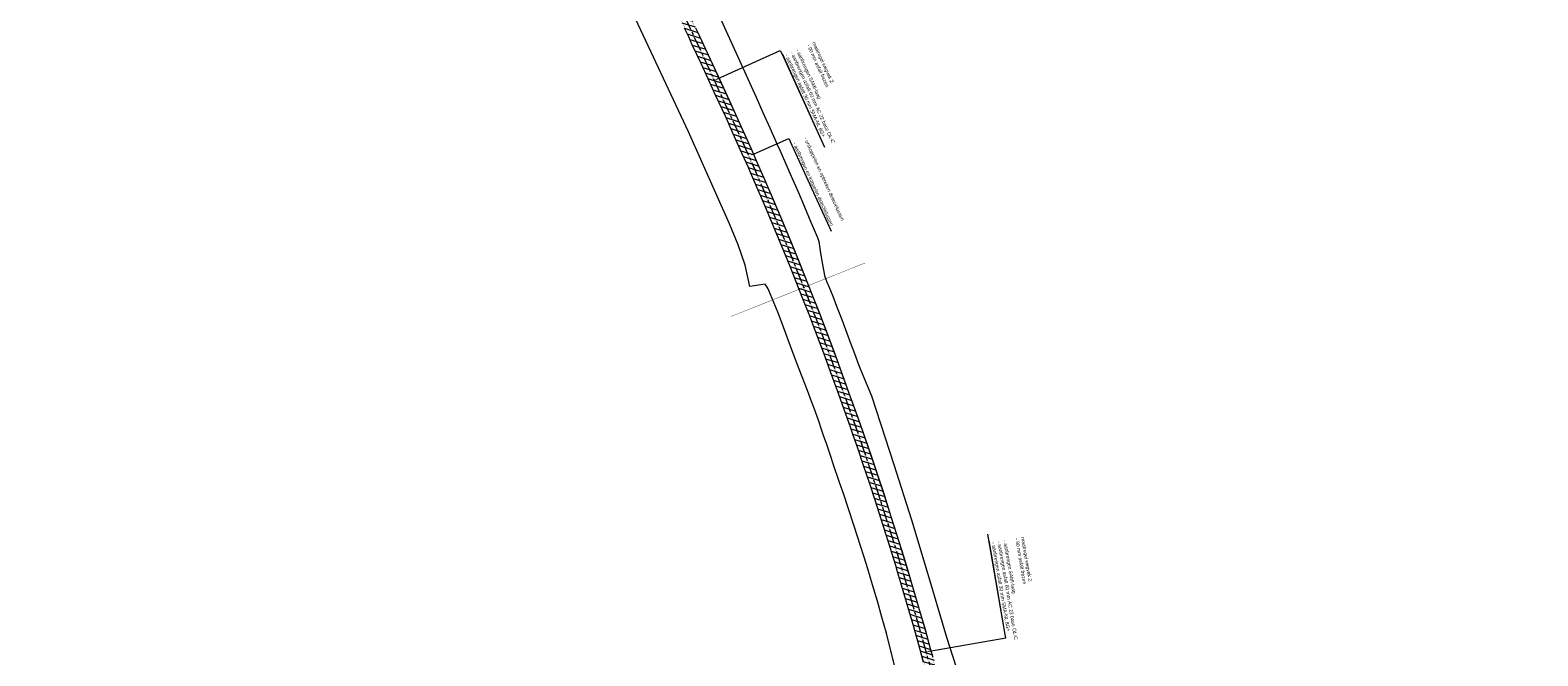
# Model space of a CAD drawing. Header units: metres. Extents: x 0 to 178216, y 0 to 407261.
# Tile 42 of 126: x 177167 to 178214, y 387685 to 388120. Entities that reach past the tile are written whole.
import ezdxf
from ezdxf import colors
from ezdxf.entities.mleader import LeaderData, LeaderLine
from ezdxf.math import Vec2, Vec3

# ---------------------------------------------------------------- set-up
doc = ezdxf.new("R2010")
doc.units = ezdxf.units.M
for name, pattern in [('AM-AS', [16, 10, -2, 2, -2]), ('PHANTOM', [63.5, 31.75, -6.35, 6.35, -6.35, 6.35, -6.35]), ('VW-3-3_STREEP', [6, 3, -3])]:
    doc.linetypes.add(name, pattern=pattern)
for name, color, linetype, lineweight in [('B-WE-VH-VERHARDING_KANTVERHARDING-G', 50, 'Continuous', 18), ('N-WE-VH-VERHARDING_ASFALT-WEGVAK_2', 7, 'Continuous', 18), ('N-WE-VW-MARKERING_LANGS_STREEP_33-G', 7, 'VW-3-3_STREEP', 18), ('N-WE-VW-MARKERING_LANGS_STREEP_DOORGETROKKEN_3X015-G', 7, 'Continuous', 18), ('X-XX-AL-TEKENBLAD-T50-2_1', 7, 'Continuous', 18), ('X-XX-AL-WERKGRENS-G_OVERZICHTSKAART', 7, 'XX-WERKGRENS', 18), ('X02-XX-AL-REFERENTIE-G', 7, 'Continuous', 18)]:
    doc.layers.add(name, color=color, linetype=linetype, lineweight=lineweight)
doc.layers.add('N-WE-AM-AS_WEG-G', color=10, linetype='AM-AS', lineweight=18, plot=False)
doc.layers.add('X-XX-AL-HULPLIJN-G', color=210, linetype='Continuous', lineweight=18, plot=False)
doc.styles.add('Futurabook1-1000', font='LT.TTF', dxfattribs={"height": 2.5})
doc.linetypes.add('XX-WERKGRENS', pattern='A,0,[137,NLCS.SHX,S=0.1,R=0,X=-1.1,Y=-1.35],-6', length=6)

msp = doc.modelspace()

# ---------------------------------------------------------------- hatches: boundary and pattern name
at = {"layer": 'N-WE-VH-VERHARDING_ASFALT-WEGVAK_2', "transparency": 33554687}
h = msp.add_hatch(dxfattribs=at)
h.set_pattern_fill('ANSI31', color=256, angle=180.0028068)
h.set_pattern_definition([(162.8564, (177243.3173, 388812.3484), (-0.935887, -3.033932), [])])
h.paths.add_polyline_path([(177591.414, 388203.393), (177590.1605, 388206.097), (177588.907, 388208.801), (177587.668, 388211.441), (177587.1803, 388212.4805), (177580.15, 388210.346), (177580.661, 388209.244), (177583.076, 388204.035), (177584.865, 388200.196), (177590.232, 388188.679), (177596.668, 388174.747), (177603.464, 388160.103), (177609.71, 388146.584), (177615.794, 388133.71), (177621.523, 388121.231), (177624.365, 388115.131), (177626.902, 388109.683), (177632.936, 388096.691), (177637.933, 388085.851), (177642.849, 388075.157), (177649.847, 388059.986), (177655.273, 388047.819), (177660.175, 388036.952), (177665.83, 388024.304), (177666.153, 388023.58), (177671.077, 388012.318), (177677.215, 387998.012), (177682.38, 387985.727), (177688.81, 387970.194), (177694.783, 387955.598), (177701.164, 387939.624), (177704.171, 387931.946), (177708.396, 387921.16), (177712.944, 387909.164), (177718.202, 387895.246), (177722.911, 387882.445), (177727.706, 387869.275), (177732.166, 387856.899), (177736.97, 387843.25), (177738.644, 387838.448), (177741.84, 387829.285), (177745.849, 387817.373), (177750.075, 387804.646), (177753.829, 387793.225), (177758.104, 387780.017), (177762.956, 387764.648), (177768.132, 387747.806), (177769.457, 387743.341), (177772.267, 387734.079), (177776.886, 387718.409), (177780.724, 387705.115), (177784.9, 387690.123), (177787.535, 387680.501), (177787.971, 387680.615), (177790.817, 387669.968), (177793.932, 387658.29), (177796.789, 387647.252), (177803.305, 387648.958), (177803.004, 387650.146), (177799.934, 387661.762), (177796.476, 387674.447), (177794.415, 387681.654), (177795.006, 387681.865), (177794.465, 387683.562), (177792.829, 387688.868), (177789.036, 387702.928), (177784.503, 387718.478), (177779.393, 387735.754), (177776.464, 387745.451), (177773.943, 387753.753), (177769.351, 387768.444), (177765.296, 387781.506), (177760.03, 387798.002), (177756.082, 387809.601), (177751.46, 387823.618), (177745.577, 387840.865), (177740.78, 387854.668), (177736.13, 387867.214), (177731.288, 387880.768), (177726.313, 387894.443), (177720.949, 387908.656), (177715.118, 387923.834), (177710.871, 387934.636), (177707.843, 387942.337), (177702.164, 387956.405), (177695.667, 387972.528), (177689.213, 387988.053), (177682.852, 388003.201), (177675.958, 388019.225), (177672.484, 388027.157), (177668.417, 388036.444), (177660.383, 388054.331), (177652.94, 388070.61), (177645.056, 388087.775), (177637.952, 388103.071), (177630.913, 388118.16), (177629.634, 388120.9), (177624.35, 388132.369), (177615.668, 388151.031), (177607.079, 388169.534), (177597.981, 388189.231)])

# ---------------------------------------------------------------- linework, layer by layer
at = {"layer": 'B-WE-VH-VERHARDING_KANTVERHARDING-G', "ltscale": 0.2, "flags": 128}
for points in [[(177621.523, 388121.231), (177624.365, 388115.131), (177626.902, 388109.683), (177632.936, 388096.691), (177637.933, 388085.851), (177642.849, 388075.157), (177649.847, 388059.986), (177655.273, 388047.819), (177660.175, 388036.952), (177665.83, 388024.304), (177666.153, 388023.58), (177671.077, 388012.318), (177677.215, 387998.012), (177682.38, 387985.727), (177688.81, 387970.194), (177694.783, 387955.598), (177701.164, 387939.624), (177704.171, 387931.946), (177708.396, 387921.16), (177712.944, 387909.164), (177718.202, 387895.246), (177722.911, 387882.445), (177727.706, 387869.275), (177732.166, 387856.899), (177736.97, 387843.25), (177738.644, 387838.448), (177741.84, 387829.285), (177745.849, 387817.373), (177750.075, 387804.646), (177753.829, 387793.225), (177758.104, 387780.017), (177762.956, 387764.648), (177768.132, 387747.806), (177769.457, 387743.341), (177772.267, 387734.079), (177776.886, 387718.409), (177780.724, 387705.115), (177784.9, 387690.123), (177787.535, 387680.501)], [(177794.465, 387683.562), (177792.829, 387688.868), (177789.036, 387702.928), (177784.503, 387718.478), (177779.393, 387735.754), (177776.464, 387745.451), (177773.943, 387753.753), (177769.351, 387768.444), (177765.296, 387781.506), (177760.03, 387798.002), (177756.082, 387809.601), (177751.46, 387823.618), (177745.577, 387840.865), (177740.78, 387854.668), (177736.13, 387867.214), (177731.288, 387880.768), (177726.313, 387894.443), (177720.949, 387908.656), (177715.118, 387923.834), (177710.871, 387934.636), (177707.843, 387942.337), (177702.164, 387956.405), (177695.667, 387972.528), (177689.213, 387988.053), (177682.852, 388003.201), (177675.958, 388019.225), (177672.484, 388027.157), (177668.417, 388036.444), (177660.383, 388054.331), (177652.94, 388070.61), (177645.056, 388087.775), (177637.952, 388103.071), (177630.913, 388118.16), (177629.634, 388120.9)]]:
    msp.add_lwpolyline(points, dxfattribs=at)
at = {"layer": 'N-WE-AM-AS_WEG-G', "flags": 128}
msp.add_lwpolyline([(177588.0914, 388201.7748), (177592.7891, 388191.6689), (177599.7202, 388176.7057), (177606.999, 388160.9831), (177613.7141, 388146.6009), (177620.2101, 388132.5209), (177627.6149, 388116.6404), (177628.5141, 388114.7099), (177635.4094, 388099.7973), (177641.9815, 388085.5271), (177648.2486, 388071.8939), (177656.7221, 388053.4448), (177662.851, 388039.8518), (177669.1035, 388025.7057), (177670.431, 388022.7014), (177676.4719, 388008.6833), (177685.0076, 387988.5767), (177690.7365, 387974.8505), (177697.1923, 387958.9885), (177702.5028, 387945.7594), (177707.469, 387933.2719), (177708.2254, 387931.371), (177713.2914, 387918.3864), (177718.6682, 387904.1282), (177723.8337, 387890.278), (177729.1753, 387875.7372), (177733.7088, 387863.1278), (177737.8291, 387851.5551), (177741.9668, 387839.882), (177742.0514, 387839.6333), (177745.7874, 387828.6912), (177749.5149, 387817.7128), (177753.2423, 387806.4285), (177756.8997, 387795.3684), (177760.4532, 387784.3077), (177763.2865, 387775.4088), (177767.564, 387761.8102), (177772.0226, 387747.2373), (177772.8848, 387744.3747), (177775.6989, 387735.0322), (177779.1484, 387723.4478), (177782.0217, 387713.5605), (177785.8551, 387700.2871), (177789.3665, 387687.764), (177791.1108, 387681.5288), (177793.333, 387673.3711), (177795.5743, 387665.219), (177797.7678, 387656.9229), (177800.061, 387648.0962), (177802.7863, 387637.609), (177805.1039, 387628.3766), (177808.6014, 387614.0045), (177811.8718, 387600.1499), (177818.0022, 387573.7211), (177818.9485, 387569.4967), (177821.1915, 387559.3928), (177823.1104, 387550.8451), (177823.3128, 387549.9396), (177825.6102, 387539.2558), (177829.9705, 387518.6162), (177832.6549, 387505.4261), (177834.7553, 387494.7824), (177836.4066, 387486.1605), (177836.7878, 387484.0955)], dxfattribs=at)
at = {"layer": 'N-WE-VW-MARKERING_LANGS_STREEP_33-G', "const_width": 0.15, "flags": 128}
for points in [[(177585.1669, 388200.4154), (177589.8637, 388190.3114), (177596.7939, 388175.3502), (177604.0746, 388159.6235), (177610.7888, 388145.2432), (177617.2845, 388131.1639), (177624.692, 388115.2775), (177625.5888, 388113.3523), (177632.4811, 388098.446), (177639.0522, 388084.178), (177645.3184, 388070.5469), (177653.7867, 388052.109), (177659.9061, 388038.5371), (177666.1537, 388024.402), (177667.4752, 388021.4115), (177673.5068, 388007.415), (177682.0352, 387987.3255), (177687.7549, 387973.6215), (177694.2023, 387957.78), (177699.508, 387944.5628), (177704.4723, 387932.0802), (177705.2248, 387930.1888), (177710.2803, 387917.2313), (177715.6486, 387902.9958), (177720.8092, 387889.1584), (177726.1443, 387874.6356), (177730.6723, 387862.0414), (177734.7901, 387850.4755), (177738.9202, 387838.8241), (177738.9987, 387838.5931), (177742.7345, 387827.6518), (177746.4568, 387816.6886), (177750.18, 387805.417), (177753.8335, 387794.3689), (177757.3815, 387783.3253), (177760.2118, 387774.4358), (177764.4838, 387760.8545), (177768.9366, 387746.3005), (177769.7968, 387743.4446), (177772.6095, 387734.107), (177776.0544, 387722.5376), (177778.9241, 387712.6631), (177782.7533, 387699.4044), (177786.2612, 387686.8933), (177787.2549, 387683.3412, -0.017728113), (177788.9216, 387676.4509), (177790.633, 387668.089), (177792.363, 387659.509), (177795.93, 387641.796), (177798.324, 387630.122), (177801.2086, 387616.0195, 0.009238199), (177802.0158, 387612.4138), (177802.013, 387612.4253), (177805.275, 387598.6062), (177811.3967, 387572.2152), (177812.336, 387568.0221), (177814.5793, 387557.9166), (177816.5, 387549.3611), (177816.6949, 387548.4887), (177818.984, 387537.8435), (177823.3366, 387517.2404), (177825.6968, 387505.6434, -0.014527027), (177826.6896, 387499.9193), (177828.806, 387485.1862), (177829.0312, 387483.4556), (177830.3681, 387473.183), (177831.0886, 387466.6526), (177832.183, 387456.7439), (177832.3755, 387454.8433), (177832.3811, 387454.7837), (177833.0537, 387447.4934), (177833.7254, 387440.2154), (177834.0979, 387435.7208), (177834.3955, 387432.0698), (177834.8337, 387425.246), (177835.0997, 387420.3879), (177835.5945, 387408.6141), (177835.6773, 387406.3206), (177835.8149, 387400.228), (177835.9405, 387394.9006), (177836.0164, 387389.3207), (177835.5929, 387374.6189), (177834.3414, 387359.49), (177833.3415, 387351.8466), (177832.2414, 387343.4439), (177829.196, 387327.317), (177827.723, 387321.0727), (177825.5267, 387312.5935), (177823.7363, 387306.4814), (177818.5502, 387290.6323), (177811.2307, 387271.8517), (177807.9924, 387264.804), (177804.2675, 387257.3592), (177802.4165, 387253.6601), (177799.12, 387247.7175), (177794.818, 387239.9617), (177785.8484, 387225.5684), (177781.3122, 387218.8709), (177775.2083, 387210.0912), (177766.1234, 387197.7681), (177755.4677, 387183.9345), (177748.2386, 387174.9203), (177738.9227, 387163.3047), (177733.7718, 387156.8959), (177728.8898, 387150.661), (177725.8862, 387146.7586), (177722.5393, 387142.3058), (177719.42, 387137.9008), (177716.1811, 387133.2577), (177715.1159, 387131.7435)], [(177591.0158, 388203.1343), (177595.7145, 388193.0264), (177602.6465, 388178.0612), (177609.9234, 388162.3427), (177616.6394, 388147.9586), (177623.1358, 388133.8778), (177630.5377, 388118.0033), (177631.4394, 388116.0675), (177638.3376, 388101.1486), (177644.9108, 388086.8762), (177651.1788, 388073.2409), (177659.6574, 388054.7806), (177665.7959, 388041.1665), (177672.0532, 388027.0095), (177673.3869, 388023.9913), (177679.4371, 388009.9516), (177687.98, 387989.8279), (177693.7182, 387976.0795), (177700.1823, 387960.1971), (177705.4976, 387946.956), (177710.4657, 387934.4637), (177711.2259, 387932.5533), (177716.3025, 387919.5415), (177721.6878, 387905.2607), (177726.8581, 387891.3975), (177732.2063, 387876.8388), (177736.7453, 387864.2142), (177740.868, 387852.6347), (177745.0134, 387840.94), (177745.104, 387840.6735), (177748.8403, 387829.7307), (177752.573, 387818.737), (177756.3046, 387807.4401), (177759.9659, 387796.3679), (177763.5249, 387785.2902), (177766.3612, 387776.3819), (177770.6442, 387762.7658), (177775.1085, 387748.1741), (177775.9728, 387745.3048), (177778.7884, 387735.9575), (177782.2423, 387724.358), (177785.1193, 387714.4579), (177788.957, 387701.1699), (177792.4717, 387688.6346), (177793.9, 387683.529, 0.016288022), (177795.8582, 387677.3169), (177800.327, 387664.6), (177804.324, 387653.175), (177806.247, 387647.637), (177807.5622, 387643.8589, -0.022263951), (177810.1115, 387635.3306), (177811.4626, 387629.9484), (177814.971, 387615.5313), (177818.2495, 387601.6423), (177824.3884, 387575.1771), (177825.3415, 387570.9223), (177827.5842, 387560.8199), (177829.5014, 387552.2799), (177829.7109, 387551.3423), (177832.0163, 387540.6213), (177836.3841, 387519.9462), (177839.0772, 387506.7133), (177841.1849, 387496.0325), (177842.8438, 387487.3711), (177843.229, 387485.2851), (177853.7198, 387428.4919, 0.003500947), (177853.9838, 387427.1167), (177855.7028, 387418.489), (177856.8678, 387412.5036), (177857.9687, 387406.7831), (177859.1697, 387400.6244), (177860.8924, 387392.2477), (177862.8842, 387382.5803), (177865.0516, 387372.5238), (177866.9146, 387363.9333), (177868.6713, 387356.7054), (177870.9374, 387347.9595), (177873.0968, 387340.3723), (177875.3021, 387333.0646), (177877.4923, 387326.3943), (177878.9981, 387322.3653), (177882.3967, 387313.4252), (177886.6403, 387303.038), (177889.0751, 387297.5021), (177893.1134, 387289.0935), (177895.5744, 387284.1903), (177897.3732, 387280.786), (177898.9762, 387277.8501), (177900.5334, 387275.1025), (177902.7316, 387271.3239), (177905.9476, 387266.1874), (177907.2133, 387264.232), (177910.2556, 387259.5313), (177911.3544, 387257.8984), (177912.1088, 387256.7761), (177914.4611, 387253.4025), (177916.3393, 387250.7624), (177918.9409, 387247.194), (177921.7019, 387243.602), (177925.2679, 387239.0755), (177929.8637, 387233.5535), (177932.7844, 387230.2133), (177936.4709, 387226.1472), (177940.189, 387222.2864), (177943.9874, 387218.3557), (177951.0318, 387211.6446), (177957.0933, 387206.1573), (177965.6918, 387198.7646), (177972.2429, 387193.3143), (177974.2818, 387191.6798), (177984.7213, 387183.3138), (177995.7882, 387174.4745), (178004.3753, 387167.1036), (178010.069, 387161.983), (178016.3205, 387155.9579), (178021.6521, 387150.311), (178027.13, 387144.099), (178033.1147, 387136.8026), (178038.7755, 387129.1303), (178044.5709, 387120.623), (178048.6353, 387113.8792), (178052.0136, 387107.7953), (178054.5225, 387102.9904), (178057.7425, 387096.23), (178060.3436, 387090.3561), (178063.0033, 387083.4959), (178065.2, 387077.1304), (178067.3019, 387070.3956), (178069.441, 387062.6225), (178071.0126, 387056.0538), (178072.1468, 387050.8426), (178073.5054, 387043.3454), (178074.464, 387036.3443), (178075.0661, 387030.3249), (178075.3677, 387025.8411), (178075.3905, 387025.4983), (178075.5972, 387020.5058), (178075.7222, 387015.734), (178075.6947, 387010.533), (178075.476, 387004.5552), (178075.1656, 386998.4401), (178074.7705, 386993.3373), (178074.2612, 386987.283), (178073.5483, 386980.2448), (178072.0378, 386967.0898), (178068.944, 386941.3402), (178068.2092, 386935.1641)]]:
    msp.add_lwpolyline(points, format="xyb", dxfattribs=at)
at = {"layer": 'N-WE-VW-MARKERING_LANGS_STREEP_DOORGETROKKEN_3X015-G', "const_width": 0.15, "flags": 128}
for points in [[(177619.9153, 388132.3841), (177627.3203, 388116.5031), (177628.2193, 388114.5731), (177635.1143, 388099.6611), (177641.6863, 388085.3911), (177647.9533, 388071.7582), (177656.4263, 388053.3102), (177662.5542, 388039.7193), (177668.8062, 388025.5743), (177670.1332, 388022.5714), (177676.1731, 388008.5555), (177684.7081, 387988.4506), (177690.4361, 387974.7267), (177696.891, 387958.8668), (177702.201, 387945.6388), (177707.167, 387933.1518), (177707.923, 387931.2519), (177712.9879, 387918.27), (177718.3639, 387904.0141), (177723.5289, 387890.1651), (177728.8698, 387875.6262), (177733.4028, 387863.0183), (177737.5228, 387851.4463), (177741.6598, 387839.7754), (177741.7437, 387839.5285), (177745.4797, 387828.5865), (177749.2067, 387817.6096), (177752.9337, 387806.3266), (177756.5907, 387795.2677), (177760.1437, 387784.2087), (177762.9767, 387775.3108), (177767.2536, 387761.7139), (177771.7116, 387747.1429), (177772.5736, 387744.281), (177775.3876, 387734.939), (177778.8366, 387723.356), (177781.7096, 387713.4701), (177785.5425, 387700.1982), (177789.0535, 387687.6762), (177790.7975, 387681.4423)], [(177620.505, 388132.6576), (177627.9094, 388116.7778), (177628.8089, 388114.8467), (177635.7045, 388099.9335), (177642.2767, 388085.663), (177648.5439, 388072.0296), (177657.0179, 388053.5794), (177663.1478, 388039.9843), (177669.4007, 388025.8371), (177670.7289, 388022.8314), (177676.7708, 388008.8111), (177685.3072, 387988.7028), (177691.037, 387974.9744), (177697.4937, 387959.1103), (177702.8046, 387945.88), (177707.771, 387933.392), (177708.5277, 387931.4902), (177713.5948, 387918.5028), (177718.9725, 387904.2423), (177724.1385, 387890.3908), (177729.4807, 387875.8482), (177734.0148, 387863.2372), (177738.1353, 387851.6639), (177742.2738, 387839.9886), (177742.359, 387839.7381), (177746.0951, 387828.796), (177749.8231, 387817.816), (177753.5509, 387806.5305), (177757.2087, 387795.4691), (177760.7628, 387784.4067), (177763.5964, 387775.5069), (177767.8744, 387761.9065), (177772.3336, 387747.3317), (177773.196, 387744.4684), (177776.0103, 387735.1255), (177779.4601, 387723.5395), (177782.3339, 387713.651), (177786.1677, 387700.3761), (177789.6794, 387687.8517), (177791.4241, 387681.6153)]]:
    msp.add_lwpolyline(points, dxfattribs=at)
at = {"layer": 'X-XX-AL-HULPLIJN-G', "flags": 128}
for points in [[(177621.523, 388121.231), (177624.365, 388115.131), (177626.902, 388109.683), (177632.936, 388096.691), (177637.933, 388085.851), (177642.849, 388075.157), (177649.847, 388059.986), (177655.273, 388047.819), (177660.175, 388036.952), (177665.83, 388024.304), (177666.153, 388023.58), (177671.077, 388012.318), (177677.215, 387998.012), (177682.38, 387985.727), (177688.81, 387970.194), (177694.783, 387955.598), (177701.164, 387939.624), (177704.171, 387931.946), (177708.396, 387921.16), (177712.944, 387909.164), (177718.202, 387895.246), (177722.911, 387882.445), (177727.706, 387869.275), (177732.166, 387856.899), (177736.97, 387843.25), (177738.644, 387838.448), (177741.84, 387829.285), (177745.849, 387817.373), (177750.075, 387804.646), (177753.829, 387793.225), (177758.104, 387780.017), (177762.956, 387764.648), (177768.132, 387747.806), (177769.457, 387743.341), (177772.267, 387734.079), (177776.886, 387718.409), (177780.724, 387705.115), (177784.9, 387690.123), (177787.535, 387680.501)], [(177794.465, 387683.562), (177792.829, 387688.868), (177789.036, 387702.928), (177784.503, 387718.478), (177779.393, 387735.754), (177776.464, 387745.451), (177773.943, 387753.753), (177769.351, 387768.444), (177765.296, 387781.506), (177760.03, 387798.002), (177756.082, 387809.601), (177751.46, 387823.618), (177745.577, 387840.865), (177740.78, 387854.668), (177736.13, 387867.214), (177731.288, 387880.768), (177726.313, 387894.443), (177720.949, 387908.656), (177715.118, 387923.834), (177710.871, 387934.636), (177707.843, 387942.337), (177702.164, 387956.405), (177695.667, 387972.528), (177689.213, 387988.053), (177682.852, 388003.201), (177675.958, 388019.225), (177672.484, 388027.157), (177668.417, 388036.444), (177660.383, 388054.331), (177652.94, 388070.61), (177645.056, 388087.775), (177637.952, 388103.071), (177630.913, 388118.16), (177629.634, 388120.9)]]:
    msp.add_lwpolyline(points, dxfattribs=at)
at = {"layer": 'X-XX-AL-WERKGRENS-G_OVERZICHTSKAART', "flags": 128}
msp.add_lwpolyline([(178172.1025, 385210.5049), (178166.509, 385224.87), (178149.25, 385271.913), (178132.535, 385319.672), (178130.724, 385324.955), (178116.338, 385366.929), (178100.174, 385414.242), (178093.761, 385433.425), (178087.05, 385452.263), (178072.16, 385493.198), (178069.835, 385499.59), (178053.221, 385546.912), (178038.733, 385595.279), (178038.537, 385596.014), (178033.357, 385615.147), (178022.085, 385656.779), (178022.178, 385656.784), (178026.805, 385656.986), (178008.366, 385707.451), (177999.603, 385740.763), (177987.159, 385789.348), (177975.157, 385838.187), (177962.405, 385886.769), (177950.92, 385931.432), (177949.894, 385935.42), (177942.769, 385968.842), (177939.447, 385984.428), (177929.448, 386025.753), (177927.206, 386035.021), (177917.325, 386077.461), (177915.796, 386084.029), (177915.109, 386087.764), (177906.687, 386133.518), (177898.282, 386183.152), (177890.221, 386232.794), (177882.709, 386282.605), (177874.46, 386334.31), (177865.9, 386382.04), (177858.4, 386432.24), (177850.83, 386482.65), (177845.15, 386532.73), (177837.854, 386584), (177823.475, 386624.835), (177824.359, 386630.643), (177824.999, 386634.852), (177827.03, 386648.205), (177828.524, 386658.027), (177828.364, 386666.141), (177826.764, 386747.025), (177827.336, 386806.59), (177827.158, 386815.456), (177826.8946, 386828.5891), (177825.455, 386900.361), (177825.3801, 386904.2765), (177825.376, 386904.277), (177801.986, 386907.055), (177742.337, 386914.14), (177694.734, 386920.342), (177695.545, 386926.754), (177687.988, 386927.238), (177687.777, 386927.448), (177687.51, 386927.58), (177678.88, 386927.62), (177677.91, 386927.35), (177672.01, 386927.63), (177669.24, 386927.64), (177661.69, 386928.19), (177659.6, 386928.61), (177654.212, 386928.964), (177656.97, 386955.673), (177658.02, 386965.84), (177659.37, 386978.84), (177659.8, 386982.9), (177660.62, 386987), (177660.727, 386989.217), (177660.77, 386991.27), (177660.773, 386993.038), (177663.02, 386992.78), (177663.4729, 386993.9704), (177663.2654, 386994.0013), (177669.0444, 387032.8731), (177670.6435, 387042.7499), (177672, 387055.08), (177676.99, 387074.53), (177684.12, 387094.06), (177693.82, 387114.23), (177704.73, 387132.3), (177718.19, 387150.18), (177748.17, 387184.69), (177750, 387187.25), (177750, 387191.372), (177754.546, 387197.141), (177758.931, 387203.79), (177763.27, 387210.47), (177769.305, 387219.91), (177775.27, 387229.395), (177777.99, 387234.07), (177782.385, 387242.429), (177786.574, 387250.893), (177789.972, 387258.24), (177793.16, 387265.68), (177795.704, 387272.073), (177798.095, 387278.524), (177802.785, 387291.89), (177807.32, 387305.31), (177811.417, 387317.977), (177814.7883, 387328.9441), (177815.329, 387330.703), (177816.83, 387337.07), (177817.947, 387346.605), (177818.611, 387359.607), (177818.766, 387364.673), (177819.01, 387372.62), (177819.062, 387379.378), (177818.942, 387386.135), (177818.627, 387393.647), (177818.14, 387401.15), (177816.69, 387414.14), (177813.25, 387440.72), (177810.19, 387459.99), (177808.935, 387470.53), (177808.041, 387478.038), (177807.643, 387481.383), (177807.14, 387485.61), (177806.74, 387488.11), (177805.98, 387493.21), (177801.5, 387519.28), (177792.4, 387564.26), (177783.78, 387602.92), (177775.1, 387647.25), (177761.87, 387700.5), (177758.795, 387711.716), (177755.632, 387722.907), (177752.36, 387734.146), (177749, 387745.36), (177746.529, 387753.372), (177743.994, 387761.363), (177739.614, 387774.867), (177735.17, 387788.35), (177732.317, 387796.829), (177729.401, 387805.286), (177724.889, 387818.304), (177723.261, 387823.213), (177720.464, 387831.651), (177718.225, 387837.911), (177716.581, 387842.888), (177714.95, 387847.87), (177711.917, 387856.226), (177709.92, 387861.6), (177707.077, 387869.108), (177699.766, 387888.245), (177695.34, 387899.89), (177692.01, 387908.746), (177688.726, 387917.618), (177686.881, 387922.537), (177684.97, 387927.43), (177682.679, 387933.024), (177680.283, 387938.573), (177679.692, 387939.764), (177679, 387940.9), (177677.683, 387943.131), (177667.016, 387941.49), (177665.939, 387946.751), (177663.87, 387956.191), (177661.021, 387964.444), (177659.02, 387970.43), (177653.03, 387984.894), (177624.563, 388048.917), (177598.407, 388104.619), (177589.629, 388123.54), (177572.257, 388161.349), (177553.619, 388200.837), (177544.563, 388219.3075), (177532.054, 388251.71), (177524.315, 388271.105), (177509.283, 388308.953), (177501.963, 388328.052), (177496.133, 388343.231), (177491.007, 388356.547), (177482.954, 388377.433), (177481.873, 388380.258), (177474.832, 388398.656), (177461.979, 388430.519), (177461.68, 388431.26), (177452.343, 388450.736), (177441.21, 388473.96), (177433.987, 388488.414), (177428.456, 388497.981), (177424.522, 388504.996), (177420.547, 388511.975), (177418.47, 388515.399), (177417.349, 388517.131), (177414.947, 388520.502), (177412.36, 388523.731), (177409.411, 388527.071), (177406.285, 388530.241), (177404.633, 388531.746), (177384.471, 388551.571), (177361.906, 388572.07), (177340.247, 388591.481), (177329.583, 388601.89), (177315.216, 388616.368), (177304.298, 388628.773), (177296.867, 388637.5), (177292.034, 388643.679), (177277.366, 388664.231), (177268.563, 388679.3), (177260.607, 388694.757), (177255.931, 388706.022), (177250.05, 388721.844), (177244.196, 388740.999), (177243.818, 388742.411), (177242.984, 388745.19), (177242.484, 388746.524), (177241.894, 388747.819), (177241.286, 388748.95), (177240.615, 388750.052), (177239.875, 388751.1), (177239.061, 388752.075), (177238.167, 388752.961), (177237.756, 388753.29), (177228.345, 388756.001), (177226.395, 388756.51), (177224.465, 388757.091), (177222.557, 388757.741), (177220.674, 388758.462), (177218.819, 388759.25), (177216.994, 388760.106), (177215.202, 388761.028), (177213.391, 388762.076), (177211.62, 388763.191), (177209.891, 388764.372), (177208.208, 388765.615), (177206.572, 388766.921), (177204.986, 388768.286), (177203.452, 388769.71), (177201.972, 388771.189), (177200.548, 388772.723), (177199.181, 388774.308), (177197.875, 388775.943), (177196.631, 388777.626), (177195.45, 388779.354), (177194.406, 388781.035), (177193.423, 388782.752), (177192.501, 388784.503), (177191.643, 388786.285), (177190.848, 388788.097), (177190.118, 388789.936), (177189.454, 388791.8), (177189.219, 388792.375), (177188.911, 388792.916), (177188.538, 388793.413), (177188.103, 388793.858), (177187.616, 388794.243), (177187.083, 388794.563), (177186.513, 388794.812), (177185.916, 388794.987), (177185.302, 388795.083), (177184.677, 388795.141), (177167.332, 388796.857), (177167.332, 388796.857), (177172.22, 388862.44), (177214.36, 388859.13), (177222.38, 388859.49), (177225.69, 388859.14), (177229.32, 388858.74), (177243.69, 388859.26), (177252.7, 388859.74), (177260.24, 388860.1), (177262.48, 388860.23), (177262.03, 388864.63), (177277.72, 388866.5), (177295.821, 388868.625), (177316.7405, 388826.49), (177301.666, 388820.122), (177300.059, 388818.919), (177298.184, 388816.69), (177296.398, 388813.635), (177296.138, 388813.113), (177295.764, 388812.168), (177295.465, 388811.208), (177295.051, 388809.18), (177294.712, 388807.109), (177294.255, 388804.195), (177293.81, 388801.266), (177293.529, 388799.795), (177292.959, 388797.486), (177291.937, 388794.085), (177290.243, 388789.015), (177289.73, 388787.758), (177288.473, 388785.076), (177287.079, 388782.466), (177286.334, 388781.179), (177285.084, 388779.207), (177283.715, 388777.312), (177282.978, 388776.387), (177281.188, 388774.412), (177278.422, 388771.575), (177275.321, 388768.135), (177274.546, 388767.266), (177272.847, 388765.437), (177272.515, 388764.984), (177272.176, 388764.34), (177271.949, 388763.636), (177271.88, 388763.293), (177271.803, 388762.456), (177271.845, 388761.619), (177271.913, 388761.216), (177273.021, 388755.991), (177277.361, 388738.752), (177284.024, 388712.389), (177287.21, 388700.369), (177289.937, 388692.958), (177293.07, 388684.93), (177296.504, 388677.678), (177301.309, 388669.022), (177306.055, 388661.773), (177311.875, 388653.867), (177319.8687, 388645.2663), (177326.3921, 388638.6237), (177344.4155, 388622.3565), (177346.583, 388624.912), (177347.037, 388624.984), (177358.175, 388614.973), (177368.416, 388605.821), (177387.078, 388589.83), (177404.026, 388574.082), (177404.132, 388573.994), (177408.067, 388570.52), (177412.168, 388566.689), (177417.372, 388561.714), (177418.293, 388560.796), (177420.398, 388558.7), (177426.506, 388552.378), (177432.452, 388545.904), (177435.931, 388541.916), (177439.305, 388537.84), (177446.435, 388528.885), (177453.457, 388519.844), (177460.179, 388510.958), (177466.783, 388501.984), (177469.012, 388498.784), (177471.116, 388495.502), (177475.115, 388488.751), (177478.893, 388481.874), (177483.457, 388472.969), (177486.151, 388467.367), (177487.79, 388463.958), (177491.839, 388455.615), (177496.998, 388445.069), (177501.129, 388436.691), (177503.325, 388432.207), (177505.482, 388427.704), (177510.038, 388417.983), (177518.886, 388398.685), (177519.499, 388397.378), (177523.342, 388389.184), (177528.037, 388379.366), (177532.796, 388369.578), (177539.131, 388356.573), (177545.401, 388343.536), (177550.452, 388332.927), (177555.776, 388321.669), (177559.43, 388313.876), (177563.054, 388306.07), (177566.541, 388298.476), (177569.995, 388290.868), (177573.873, 388282.227), (177577.713, 388273.581), (177601.301, 388222.985), (177601.301, 388222.985), (177603.62, 388223.61), (177603.76, 388223.07), (177604.021, 388222.212), (177605.4, 388217.7), (177605.54, 388217.11), (177604.591, 388216.781), (177608.82, 388206.48), (177612.957, 388197.147), (177617.927, 388186.6), (177623.057, 388175.517), (177627.931, 388165.794), (177631.945, 388157.748), (177635.661, 388149.255), (177639.487, 388142.064), (177647.126, 388126.596), (177671.375, 388072.878), (177676.206, 388062.236), (177681.001, 388051.578), (177686.077, 388040.198), (177687.849, 388036.191), (177691.118, 388028.802), (177695.859, 388017.986), (177700.566, 388007.154), (177705.071, 387996.693), (177709.54, 387986.215), (177711.775, 387980.87), (177713.951, 387975.501), (177714.889, 387972.803), (177715.309, 387971.097), (177715.916, 387966.289), (177716.383, 387963.235), (177717.525, 387956.696), (177718.968, 387949.078), (177720.3, 387945.162), (177721.845, 387941.326), (177724.669, 387934.629), (177727.337, 387927.868), (177730.837, 387918.569), (177736.919, 387902.011), (177739.656, 387894.81), (177742.601, 387887.258), (177745.596, 387879.726), (177748.504, 387872.554), (177751.475, 387865.365), (177764.017, 387826.956), (177766.771, 387818.522), (177767.016, 387817.774), (177779.268, 387779.358), (177792.029, 387736.954), (177803.738, 387697.918), (177814.7, 387663.4), (177833.423, 387599.039), (177854.228, 387513.661), (177861.146, 387495.912), (177865.166, 387483.834), (177866.22, 387480.67), (177866.51, 387473.14), (177850.317, 387472.288), (177851.64, 387465.36), (177859.3692, 387458.6696), (177865.6619, 387428.9408), (177871.1924, 387402.0154), (177876.799, 387377.5155), (177880.271, 387355.988), (177884.918, 387340.14), (177885.4663, 387338.4332), (177889.35, 387326.345), (177895.386, 387312.234), (177901.317, 387299.266), (177906.458, 387289.06), (177911.972, 387279.051), (177914.909, 387274.161), (177918.272, 387268.885), (177921.756, 387263.684), (177925.35, 387258.555), (177929.037, 387253.492), (177932.803, 387248.491), (177935.484, 387245.125), (177938.272, 387241.845), (177944.051, 387235.427), (177946.967, 387232.241), (177953.867, 387224.768), (177960.88, 387217.403), (177964.418, 387213.784), (177985.711, 387195.707), (178010.416, 387175.364), (178023.139, 387163.259), (178026.608, 387159.598), (178029.964, 387155.84), (178030.003, 387155.793), (178031.597, 387153.919), (178036.656, 387147.802), (178041.574, 387141.568), (178043.946, 387138.376), (178048.781, 387131.536), (178053.362, 387124.519), (178055.513, 387120.917), (178057.895, 387116.657), (178059.1705, 387114.2452), (178060.177, 387112.342), (178062.37, 387107.983), (178064.482, 387103.584), (178066.527, 387099.155), (178069.853, 387091.512), (178072.846, 387083.728), (178074.169, 387079.768), (178075.658, 387074.806), (178077.023, 387069.81), (178078.28, 387064.785), (178079.444, 387059.739), (178080.531, 387054.679), (178081.873, 387048.036), (178083.13, 387041.375), (178084.298, 387034.699), (178085.367, 387028.004), (178086.184, 387022.327), (178086.333, 387021.294), (178087.268, 387013.59), (178087.734, 387005.838), (178087.668, 387001.945), (178087.238, 386996.16), (178086.572, 386990.403), (178085.753, 386984.666), (178083.979, 386973.226), (178083.558, 386970.737), (178082.543, 386965.807), (178081.559, 386960.888), (178080.924, 386956.97), (178080.952, 386956.064), (178081.063, 386955.521), (178081.265, 386955), (178081.909, 386953.941), (178082.291, 386953.451), (178074.874, 386882.3343), (178063.458, 386883.571), (178063.312, 386883.311), (178063.139, 386882.917), (178062.651, 386881.26), (178062.134, 386874.909), (178062.17, 386874.381), (178047.863, 386876.655), (178047.905, 386876.739), (178048.051, 386877.161), (178048.239, 386877.937), (178048.335, 386878.732), (178048.35, 386879.131), (178048.322, 386880.027), (178048.202, 386880.916), (178048.103, 386881.352), (178047.817, 386882.23), (178047.434, 386883.073), (178047.209, 386883.476), (178046.665, 386884.305), (178046.035, 386885.07), (178045.686, 386885.42), (178045.468, 386885.59), (178008.135, 386890.134), (177990.889, 386892.394), (177986.578, 386892.944), (177962.749, 386895.894), (177952.223, 386897.199), (177949.593, 386897.628), (177944.857, 386898.524), (177936.05, 386900.361), (177933.142, 386901.009), (177932.4569, 386901.1517), (177932.4, 386883.39), (177932.396, 386883.3846), (177932.361, 386872.459), (177932.116, 386796.216), (177932.093, 386788.934), (177931.433, 386723.945), (177930.484, 386630.535), (177930.993, 386626.973), (177931.942, 386620.336), (177934.66, 386601.333), (177935.597, 386594.783), (177938.866, 386538.383), (177940.816, 386505.116), (177929.546, 386507.573), (177930.806, 386488.394), (177934.279, 386439.294), (177935.718, 386389.466), (177939.768, 386340.075), (177945.937, 386290.667), (177952.652, 386241.337), (177960.655, 386192.068), (177969.097, 386143.067), (177974.028, 386107.444), (177974.0293, 386107.4399), (177975.91, 386093.84), (177980.749, 386061.926), (177983.419, 386044.311), (177992.225, 385995.682), (178001.711, 385946.835), (178013.695, 385898.195), (178022.872, 385849.562), (178034.747, 385801.122), (178046.986, 385752.964), (178060.321, 385704.647), (178073.437, 385659.021), (178094.419, 385584.771), (178092.191, 385585.879), (178096.459, 385567.208), (178097.827, 385561.225), (178101.659, 385559.151), (178113.385, 385514.957), (178113.845, 385513.225), (178129.049, 385465.948), (178135.104, 385447.011), (178141.068, 385428.064), (178150.484, 385402.008), (178157.991, 385381.233), (178174.564, 385334.282), (178181.913, 385313.996), (178191.531, 385287.446), (178208.877, 385240.921), (178214.2558, 385226.9185)], close=True, dxfattribs=at)
at = {"layer": 'X02-XX-AL-REFERENTIE-G', "linetype": 'PHANTOM', "ltscale": 0.25, "const_width": 0.25, "flags": 128}
msp.add_lwpolyline([(177654.1253, 387920.6549), (177746.9869, 387957.7592)], dxfattribs=at)

# ---------------------------------------------------------------- next in the draw order: leaders
at = {"layer": 'X-XX-AL-TEKENBLAD-T50-2_1'}
ml = msp.add_multileader_mtext('Standard', dxfattribs=at)
ml.set_content('{\\C256;maatregel wegvak 2: \\P- 90 mm asfalt frezen \\P\\P- aanbrengen SAMI-laag \\P- aanbrengen asfalt 60 mm AC 22 base OL-C \\P- aanbrengen asfalt 30 mm SMA-NL 8G+ }', color=7, style='Futurabook1-1000')
ml.set_leader_properties(color=256, lineweight=-1)
ml.build(insert=Vec2(0, 0))
ml.multileader.update_dxf_attribs({"text_left_attachment_type": 5, "text_right_attachment_type": 5, "dogleg_length": 2.5, "arrow_head_size": 2.5})
ctx = ml.context
ctx.base_point, ctx.char_height, ctx.arrow_head_size, ctx.landing_gap_size, ctx.plane_origin, ctx.plane_x_axis, ctx.plane_y_axis = Vec3(177689.2774, 388103.213), 2.5, 2.5, 1.8, Vec3(177642.9123, 388136.0944), Vec3(0.414028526, -0.910263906), Vec3(0.910263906, 0.414028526)
ctx.left_attachment, ctx.right_attachment = 5, 5
notes = []
notes.append((ctx, [(1, (1, 1, 0), (177688.2423, 388105.4887), (0.414028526, -0.910263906), 2.5, [(0, [(177642.3946, 388084.6283)], 0, [])])]))
ctx.mtext.insert, ctx.mtext.text_direction, ctx.mtext.rotation, ctx.mtext.width, ctx.mtext.defined_height, ctx.mtext.flow_direction = Vec3(177712.6333, 388111.8588), Vec3(0.414028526, -0.910263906), 5.13926428, 68.965203, 10.7729, 5
ctx.mtext.has_bg_fill, ctx.mtext.bg_color, ctx.mtext.bg_scale_factor, ctx.mtext.bg_transparency, ctx.mtext.use_window_bg_color = 1, -1027028792, 1.5, 0, 1
ml = msp.add_multileader_mtext('Standard', dxfattribs=at)
ml.set_content('{\\C256;maatregel wegvak 2: \\P- 90 mm asfalt frezen \\P\\P- aanbrengen SAMI-laag \\P- aanbrengen asfalt 60 mm AC 22 base OL-C \\P- aanbrengen asfalt 30 mm SMA-NL 8G+ }', color=7, style='Futurabook1-1000')
ml.set_leader_properties(color=256, lineweight=-1)
ml.build(insert=Vec2(0, 0))
ml.multileader.update_dxf_attribs({"text_left_attachment_type": 5, "text_right_attachment_type": 5, "dogleg_length": 2.5, "arrow_head_size": 2.5})
ctx = ml.context
ctx.base_point, ctx.char_height, ctx.arrow_head_size, ctx.landing_gap_size, ctx.plane_origin, ctx.plane_x_axis, ctx.plane_y_axis = Vec3(177833.0987, 387765.1073), 2.5, 2.5, 1.8, Vec3(177818.9625, 387645.523), Vec3(0.16896703, -0.985621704), Vec3(0.985621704, 0.16896703)
ctx.left_attachment, ctx.right_attachment = 5, 5
notes.append((ctx, [(1, (1, 1, 0), (177844.7252, 387697.2878), (-0.16896703, 0.985621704), 2.5, [(0, [(177789.3665, 387687.764)], 0, [])])]))
ctx.mtext.insert, ctx.mtext.text_direction, ctx.mtext.rotation, ctx.mtext.width, ctx.mtext.defined_height, ctx.mtext.flow_direction = Vec3(177857.8854, 387767.5302), Vec3(0.16896703, -0.985621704), 4.882170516, 68.191812, 10.1633, 5
ctx.mtext.has_bg_fill, ctx.mtext.bg_color, ctx.mtext.bg_scale_factor, ctx.mtext.bg_transparency, ctx.mtext.use_window_bg_color = 1, -1027028792, 1.5, 0, 1
for ctx, leaders in notes:
    for number, flags, end, landing, length, lines in leaders:
        leader = LeaderData()
        leader.index, (leader.has_last_leader_line, leader.has_dogleg_vector, leader.attachment_direction) = number, flags
        leader.last_leader_point, leader.dogleg_vector, leader.dogleg_length = Vec3(end), Vec3(landing), length
        for number, points, colour, breaks in lines:
            line = LeaderLine()
            line.index, line.vertices, line.color, line.breaks = number, Vec3.list(points), colors.encode_raw_color(colour), breaks
            leader.lines.append(line)
        ctx.leaders.append(leader)

# ---------------------------------------------------------------- next in the draw order: leaders
ml = msp.add_multileader_mtext('Standard', dxfattribs=at)
ml.set_content('{\\C256;- ontkoppelen en opbreken detecielussen\\P\\P- aanbrengen en koppelen detectielussen}', color=7, style='Futurabook1-1000')
ml.set_leader_properties(color=256, lineweight=-1)
ml.build(insert=Vec2(0, 0))
ml.multileader.update_dxf_attribs({"text_left_attachment_type": 5, "text_right_attachment_type": 5, "dogleg_length": 2.5, "arrow_head_size": 2.5})
ctx = ml.context
ctx.base_point, ctx.char_height, ctx.arrow_head_size, ctx.landing_gap_size, ctx.plane_origin, ctx.plane_x_axis, ctx.plane_y_axis = Vec3(177695.1383, 388042.1025), 2.5, 2.5, 1.8, Vec3(177668.4191, 388083.9481), Vec3(0.414028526, -0.910263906), Vec3(0.910263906, 0.414028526)
ctx.left_attachment, ctx.right_attachment = 5, 5
notes = []
notes.append((ctx, [(1, (1, 1, 0), (177694.1032, 388044.3781), (0.414028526, -0.910263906), 2.5, [(0, [(177667.9015, 388032.482)], 0, [])])]))
ctx.mtext.insert, ctx.mtext.text_direction, ctx.mtext.rotation, ctx.mtext.defined_height, ctx.mtext.flow_direction = Vec3(177706.7068, 388045.3869), Vec3(0.414028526, -0.910263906), 5.13926428, 7.3331, 5
ctx.mtext.has_bg_fill, ctx.mtext.bg_color, ctx.mtext.bg_scale_factor, ctx.mtext.bg_transparency, ctx.mtext.use_window_bg_color = 1, -1027028792, 1.5, 0, 1
for ctx, leaders in notes:
    for number, flags, end, landing, length, lines in leaders:
        leader = LeaderData()
        leader.index, (leader.has_last_leader_line, leader.has_dogleg_vector, leader.attachment_direction) = number, flags
        leader.last_leader_point, leader.dogleg_vector, leader.dogleg_length = Vec3(end), Vec3(landing), length
        for number, points, colour, breaks in lines:
            line = LeaderLine()
            line.index, line.vertices, line.color, line.breaks = number, Vec3.list(points), colors.encode_raw_color(colour), breaks
            leader.lines.append(line)
        ctx.leaders.append(leader)

doc.saveas('drawing.dxf')
